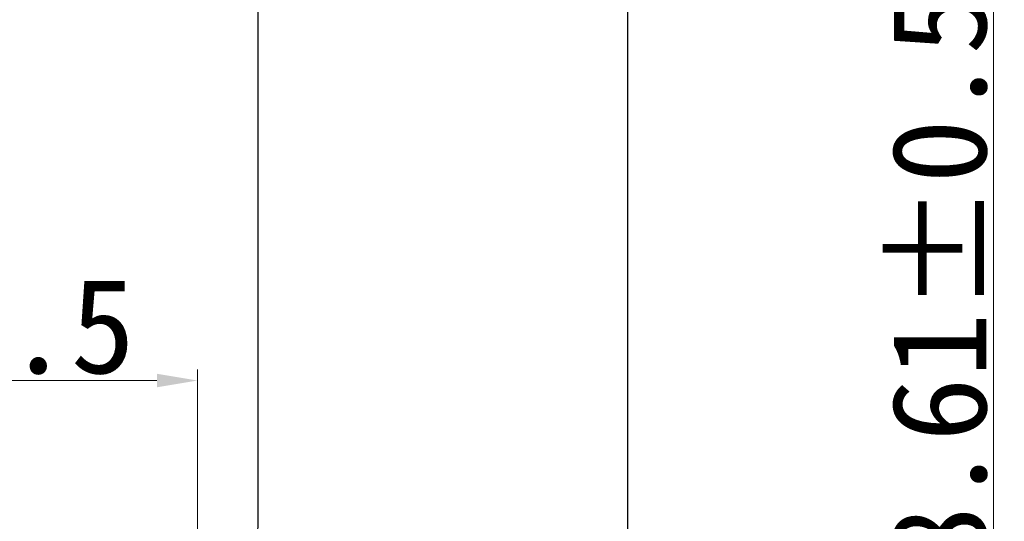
# Model space of a CAD drawing. Header units: millimetres. Extents: x 1213 to 2428, y 1034 to 1891.
# Tile 6 of 14: x 1334 to 1407, y 1373 to 1410. Entities that reach past the tile are written whole.
import ezdxf

# ---------------------------------------------------------------- set-up
doc = ezdxf.new("R2010")
doc.units = ezdxf.units.MM
doc.styles.add('宋体', font='txt')
doc.dimstyles.new('ISO-25$0', dxfattribs={"dimtxt": 7, "dimasz": 3, "dimexe": 0.8, "dimexo": 0.8, "dimgap": 0.2, "dimtad": 1, "dimzin": 1, "dimdsep": 46, "dimtxsty": '宋体', "dimcen": 3, "dimclrd": 256, "dimclre": 256, "dimadec": 0, "dimazin": 0, "dimtfac": 1, "dimtofl": 0, "dimtmove": 0, "dimatfit": 3, "dimfxl": 0.8, "dimtolj": 1, "dimlwd": 0, "dimlwe": 0, "dimarcsym": 0})

# ---------------------------------------------------------------- blocks, each defined once
blk = doc.blocks.new('*D38')
at = {"lineweight": 0, "transparency": 16777216}
for p, q in [((895.181, 831.309), (895.181, 789.765)), ((952.011, 770.374), (952.011, 791.365)), ((949.011, 790.565), (898.181, 790.565))]:
    blk.add_line(p, q, dxfattribs=at)
at = {"transparency": 16777216}
for points in [[(898.181, 791.065), (898.181, 790.065), (895.181, 790.565)], [(949.011, 791.065), (949.011, 790.065), (952.011, 790.565)]]:
    blk.add_solid(points, dxfattribs=at)
at = {"layer": 'Defpoints', "color": 0, "transparency": 16777216}
for p in [(895.181, 832.109), (895.181, 790.565), (952.011, 769.574)]:
    blk.add_point(p, dxfattribs=at)
at = {"transparency": 16777216, "insert": (923.596, 794.538), "char_height": 7, "attachment_point": 5, "style": '宋体'}
blk.add_mtext('\\A1;56.83±0.5', dxfattribs=at)
blk = doc.blocks.new('*D39')
at = {"lineweight": 0, "transparency": 16777216}
for p, q in [((987.011, 824.869), (1011.551, 824.869)), ((1010.751, 769.254), (1010.751, 821.869)), ((987.011, 766.254), (1011.551, 766.254))]:
    blk.add_line(p, q, dxfattribs=at)
at = {"transparency": 16777216}
for points in [[(1010.251, 821.869), (1011.251, 821.869), (1010.751, 824.869)], [(1010.251, 769.254), (1011.251, 769.254), (1010.751, 766.254)]]:
    blk.add_solid(points, dxfattribs=at)
at = {"layer": 'Defpoints', "color": 0, "transparency": 16777216}
for p in [(986.211, 824.869), (1010.751, 824.869), (986.211, 766.254)]:
    blk.add_point(p, dxfattribs=at)
at = {"transparency": 16777216, "insert": (1006.777, 795.561), "char_height": 7, "attachment_point": 5, "rotation": 90, "style": '宋体'}
blk.add_mtext('\\A1;58.61±0.5', dxfattribs=at)
blk = doc.blocks.new('2')
at = {"color": 0}
blk.add_lwpolyline([(956.46, 832.852), (956.46, 779.915, -0.160857), (956.066, 778.723), (952.405, 773.785, 0.160857), (952.011, 772.594), (952.011, 766.554, 0.414214), (952.311, 766.254), (986.211, 766.254, 0.414214), (986.511, 766.554), (986.511, 772.817, 0.107915), (986.329, 773.651), (983.942, 778.857, -0.107915), (983.76, 779.691), (983.76, 832.852, -0.414214)], format="xyb", dxfattribs=at)
dim = blk.add_linear_dim(base=(895.181, 790.565), p1=(952.011, 769.574), p2=(895.181, 832.109), dimstyle='ISO-25$0', override={"dimgap": 0.2, "dimclrd": 256, "dimclre": 256, "dimclrt": 256, "dimtol": 1, "dimlim": 0, "dimtp": 0.5, "dimtm": 0.5}, dxfattribs=at)
dim.commit()
dim.dimension.update_dxf_attribs({"geometry": '*D38', "text_midpoint": (923.596, 790.565), "dimtype": 128})
dim = blk.add_linear_dim(base=(1010.751, 824.8686), p1=(986.2113, 766.2541), p2=(986.2113, 824.8686), angle=90, dimstyle='ISO-25$0', override={"dimgap": 0.2, "dimclrd": 256, "dimclre": 256, "dimclrt": 256, "dimtol": 1, "dimlim": 0, "dimtp": 0.5, "dimtm": 0.5}, dxfattribs=at)
dim.commit()
dim.dimension.update_dxf_attribs({"geometry": '*D39', "text_midpoint": (1010.751, 795.5613), "dimtype": 128})

msp = doc.modelspace()

# ---------------------------------------------------------------- block references
msp.add_blockref('2', (395.41, 592.755))

doc.saveas('drawing.dxf')
